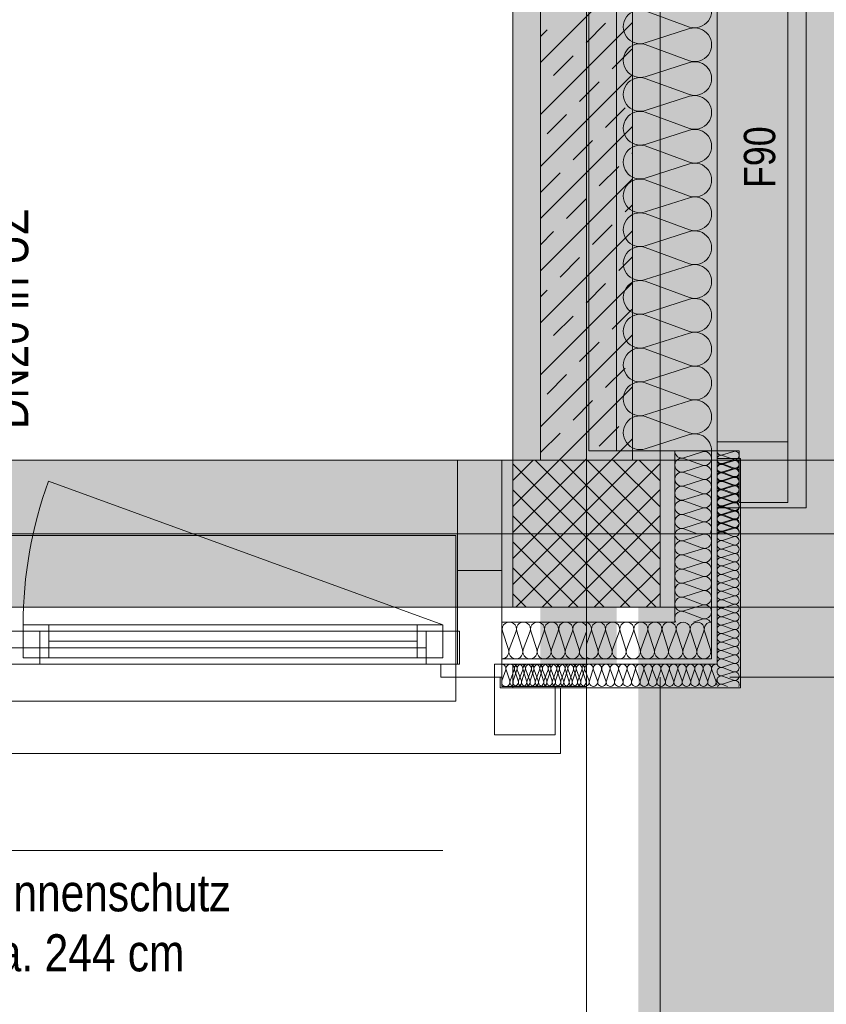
# Model space of a CAD drawing. Extents: x -620 to 300, y 62 to 1162.
# Tile 35 of 93: x 8 to 52, y 194 to 248. Entities that reach past the tile are written whole.
import ezdxf
from ezdxf.lldxf.tags import DXFTag

# ---------------------------------------------------------------- set-up
doc = ezdxf.new("R2010")
doc.units = 0
doc.layers.get('0').update_dxf_attribs({"lineweight": 13})
for name, color, linetype, lineweight, true_color in [('00_Beschriftung UZ', 3, 'Continuous', 35, 0x00ff00), ('30 -33 Aussenwände- 3 Aussenstützen', 7, 'Continuous', 50, 0x0000dd), ('30 -33 Aussenwände- 7 Fassade_ Elemente', 7, 'Continuous', 9, 0x00aacc), ('30 -34 Innenwände- 1 tragend', 7, 'Continuous', 13, 0xdd0806), ('30 -35 Decken- 1 Konstruktion-Träger- Stahlbeton', 7, 'Continuous', 13, 0x33aa00), ('70 -72 Beschriftung- 1 Beschriftung allgemein', 7, 'Continuous', 9, 0xff6633), ('iwb_Layout BA_Markierung', 7, 'Continuous', 9, 0xbadcdc), ('iwb_Schraffur_F90_feuerbestaendig', 1, 'Continuous', 13, 0xff0000), ('iwb_Schraffur_Unterzug', 7, 'Continuous', 5, 0xffffcc), ('iwb_Sichtbeton', 2, 'Continuous', 50, 0xffff00), ('iwb_Sichtbeton-Shading', 2, 'Continuous', 50, 0xffff00)]:
    doc.layers.add(name, color=color, linetype=linetype, lineweight=lineweight, true_color=true_color)
for name, color, linetype, lineweight in [('70 -71 Achsen- 1 Gebäudeachsen', 7, 'STRICHPUNKT2-A06G94JT8I', 18), ('70 -75 Raumstempel- 3 Wandstempel', 7, 'Continuous', 50), ('Detailelementbeschriftung', 7, 'Continuous', 9)]:
    doc.layers.add(name, color=color, linetype=linetype, lineweight=lineweight)
doc.styles.get("Standard").update_dxf_attribs({"font": 'ARIALN.TTF'})
tags = doc.linetypes.add('fein_strichliert-A06G94JU8I', pattern=[4, 1, -2, 1]).pattern_tags.tags
tags[8:9] = [DXFTag(74, 4), DXFTag(75, 0), DXFTag(340, '0'), DXFTag(46, 0.0), DXFTag(50, 0.0), DXFTag(44, 0.0), DXFTag(45, 0.0)]
tags[6:7] = [DXFTag(74, 4), DXFTag(75, 0), DXFTag(340, '0'), DXFTag(46, 0.0), DXFTag(50, 0.0), DXFTag(44, 0.0), DXFTag(45, 0.0)]
tags[4:5] = [DXFTag(74, 4), DXFTag(75, 0), DXFTag(340, '0'), DXFTag(46, 0.0), DXFTag(50, 0.0), DXFTag(44, 0.0), DXFTag(45, 0.0)]
tags = doc.linetypes.add('STRICHPUNKT2-A06G94JT8I', pattern=[12.7, 6.35, -3.175, 0, -3.175]).pattern_tags.tags
tags[10:11] = [DXFTag(74, 4), DXFTag(75, 0), DXFTag(340, '0'), DXFTag(46, 0.0), DXFTag(50, 0.0), DXFTag(44, 0.0), DXFTag(45, 0.0)]
tags[8:9] = [DXFTag(74, 4), DXFTag(75, 0), DXFTag(340, '0'), DXFTag(46, 0.0), DXFTag(50, 0.0), DXFTag(44, 0.0), DXFTag(45, 0.0)]
tags[6:7] = [DXFTag(74, 4), DXFTag(75, 0), DXFTag(340, '0'), DXFTag(46, 0.0), DXFTag(50, 0.0), DXFTag(44, 0.0), DXFTag(45, 0.0)]
tags[4:5] = [DXFTag(74, 4), DXFTag(75, 0), DXFTag(340, '0'), DXFTag(46, 0.0), DXFTag(50, 0.0), DXFTag(44, 0.0), DXFTag(45, 0.0)]

# ---------------------------------------------------------------- blocks, each defined once
blk = doc.blocks.new('Shading-A06G94F78I', base_point=(-458.376, 320.614))
at = {"layer": 'iwb_Sichtbeton-Shading', "color": 51, "true_color": 0xffff7f}
blk.add_solid([(36.024, 380.614), (36.624, 380.614), (36.024, 223.614), (36.624, 223.614)], dxfattribs=at)
blk = doc.blocks.new('Polygon-A06G94JN8I')
at = {"color": 0, "linetype": 'ByBlock', "lineweight": -2, "ltscale": 0.13}
blk.add_solid([(41.663, 86.61), (41.495, 1083.814), (76.501, 86.518), (76.501, 1083.814)], dxfattribs=at)
blk = doc.blocks.new('Referenz-A06G94JV8I')
at = {"layer": '00_Beschriftung UZ', "color": 0, "linetype": 'Continuous', "lineweight": -2, "ltscale": 0.13}
blk.add_line((36.323, 328.614), (36.323, 223.614), dxfattribs=at)
at = {"layer": '30 -33 Aussenwände- 3 Aussenstützen', "color": 0, "lineweight": -2}
for p, q in [((34.823, 222.509), (35.927, 223.614)), ((34.823, 221.095), (37.341, 223.614)), ((34.823, 219.681), (38.756, 223.614)), ((34.823, 218.267), (40.17, 223.614)), ((34.823, 216.852), (41.584, 223.614)), ((34.823, 223.409), (42.618, 215.614)), ((34.998, 215.614), (42.823, 223.438)), ((36.032, 223.614), (42.823, 216.823)), ((37.446, 223.614), (42.823, 218.237)), ((38.86, 223.614), (42.823, 219.651)), ((40.274, 223.614), (42.823, 221.065)), ((41.689, 223.614), (42.823, 222.48)), ((34.823, 221.994), (41.203, 215.614)), ((36.412, 215.614), (42.823, 222.024)), ((34.823, 220.58), (39.789, 215.614)), ((37.827, 215.614), (42.823, 220.61)), ((38.823, 220.614), (38.823, 218.614)), ((37.823, 219.614), (39.823, 219.614)), ((34.823, 219.166), (38.375, 215.614)), ((39.241, 215.614), (42.823, 219.195)), ((34.823, 217.752), (36.961, 215.614)), ((40.655, 215.614), (42.823, 217.781)), ((34.823, 216.337), (35.546, 215.614)), ((42.069, 215.614), (42.823, 216.367))]:
    blk.add_line(p, q, dxfattribs=at)
at = {"layer": '30 -33 Aussenwände- 3 Aussenstützen', "color": 0, "linetype": 'Continuous', "lineweight": -2, "ltscale": 0.13}
for p, q in [((42.823, 223.614), (34.823, 223.614)), ((34.823, 223.614), (34.823, 215.614)), ((42.823, 215.614), (42.823, 223.614)), ((34.823, 215.614), (42.823, 215.614))]:
    blk.add_line(p, q, dxfattribs=at)
at = {"layer": '30 -33 Aussenwände- 7 Fassade_ Elemente', "color": 0, "linetype": 'Continuous', "lineweight": -2, "ltscale": 0.13}
for p, q in [((45.923, 325.114), (45.923, 219.114)), ((50.763, 221.014), (50.763, 323.614)), ((38.963, 320.114), (38.963, 224.114)), ((40.463, 224.114), (40.463, 320.114)), ((45.923, 224.614), (45.923, 319.614)), ((49.763, 319.614), (49.763, 224.614)), ((42.023, 248.04), (44.423, 247.153)), ((44.423, 247.063), (42.023, 246.292)), ((42.023, 246.202), (44.423, 245.315)), ((44.423, 245.225), (42.023, 244.453)), ((42.023, 244.363), (44.423, 243.476)), ((44.423, 243.386), (42.023, 242.615)), ((42.023, 242.525), (44.423, 241.637)), ((44.423, 241.547), (42.023, 240.776)), ((42.023, 240.686), (44.423, 239.799)), ((44.423, 239.709), (42.023, 238.938)), ((42.023, 238.848), (44.423, 237.96)), ((44.423, 237.87), (42.023, 237.099)), ((42.023, 237.009), (44.423, 236.122)), ((44.423, 236.032), (42.023, 235.261)), ((42.023, 235.171), (44.423, 234.283)), ((44.423, 234.193), (42.023, 233.422)), ((42.023, 233.332), (44.423, 232.445)), ((44.423, 232.355), (42.023, 231.583)), ((42.023, 231.493), (44.423, 230.606)), ((44.423, 230.516), (42.023, 229.745)), ((42.023, 229.655), (44.423, 228.768)), ((44.423, 228.678), (42.023, 227.906)), ((42.023, 227.816), (44.423, 226.929)), ((44.423, 226.839), (42.023, 226.068)), ((42.023, 225.978), (44.423, 225.091)), ((44.423, 225.001), (42.023, 224.229)), ((49.763, 224.614), (45.923, 224.614)), ((49.763, 224.614), (45.923, 224.614)), ((45.923, 224.614), (45.923, 224.114)), ((49.763, 221.314), (49.763, 224.614)), ((38.963, 224.114), (45.923, 224.114)), ((43.623, 224.114), (40.463, 224.114)), ((43.623, 219.114), (43.623, 224.114)), ((44.123, 223.744), (45.123, 224.065)), ((45.123, 223.337), (44.123, 223.707)), ((45.623, 219.112), (45.623, 224.136)), ((45.923, 224.114), (47.123, 224.114)), ((45.923, 224.114), (45.923, 221.014)), ((46.223, 223.892), (46.823, 224.084)), ((46.823, 223.647), (46.223, 223.869)), ((47.123, 224.114), (47.123, 221.314)), ((34.223, 223.614), (-121.577, 223.614)), ((31.823, 223.614), (34.223, 223.614)), ((31.823, 217.614), (31.823, 223.614)), ((34.223, 212.514), (34.223, 223.614)), ((34.223, 223.614), (34.223, 217.614)), ((44.123, 222.978), (45.123, 223.299)), ((45.919, 223.61), (47.199, 223.61)), ((45.923, 223.694), (47.202, 223.694)), ((46.219, 223.389), (46.819, 223.581)), ((46.819, 223.144), (46.219, 223.366)), ((46.222, 223.432), (46.823, 223.625)), ((46.822, 223.187), (46.222, 223.41)), ((46.222, 222.973), (46.822, 223.165)), ((47.202, 219.112), (47.202, 223.694)), ((45.123, 222.571), (44.123, 222.94)), ((46.219, 222.929), (46.819, 223.122)), ((46.219, 222.929), (46.819, 223.122)), ((46.819, 222.685), (46.219, 222.906)), ((46.819, 222.685), (46.219, 222.906)), ((46.219, 222.469), (46.819, 222.662)), ((46.822, 222.728), (46.222, 222.95)), ((46.222, 222.513), (46.822, 222.705)), ((44.123, 222.212), (45.123, 222.533)), ((45.123, 221.805), (44.123, 222.174)), ((46.819, 222.225), (46.219, 222.447)), ((46.219, 222.01), (46.819, 222.203)), ((46.221, 222.053), (46.822, 222.246)), ((46.822, 222.268), (46.222, 222.49)), ((44.123, 221.446), (45.123, 221.767)), ((46.819, 221.765), (46.219, 221.987)), ((46.219, 221.55), (46.819, 221.743)), ((46.821, 221.809), (46.221, 222.031)), ((46.221, 221.594), (46.821, 221.786)), ((46.821, 221.349), (46.221, 221.571)), ((45.123, 221.039), (44.123, 221.408)), ((46.819, 221.306), (46.219, 221.528)), ((46.219, 221.09), (46.819, 221.283)), ((46.819, 220.846), (46.219, 221.068)), ((46.221, 221.134), (46.821, 221.326)), ((46.82, 220.889), (46.221, 221.112)), ((47.123, 221.314), (49.763, 221.314)), ((38.823, 218.614), (38.823, 220.614)), ((38.823, 218.614), (38.823, 220.614)), ((44.123, 220.68), (45.123, 221.001)), ((45.123, 220.273), (44.123, 220.642)), ((45.923, 221.014), (50.763, 221.014)), ((46.219, 220.631), (46.819, 220.824)), ((46.819, 220.386), (46.219, 220.608)), ((46.22, 220.674), (46.82, 220.867)), ((46.82, 220.43), (46.22, 220.652)), ((47.203, 221.014), (47.203, 211.234)), ((44.123, 219.914), (45.123, 220.235)), ((46.219, 220.171), (46.819, 220.364)), ((46.819, 219.927), (46.219, 220.149)), ((46.22, 220.215), (46.82, 220.407)), ((46.82, 219.97), (46.22, 220.192)), ((39.823, 219.614), (37.823, 219.614)), ((39.823, 219.614), (37.823, 219.614)), ((44.123, 219.876), (44.833, 219.614)), ((44.123, 219.244), (45.123, 219.565)), ((46.219, 219.712), (46.819, 219.904)), ((46.819, 219.467), (46.219, 219.689)), ((46.219, 219.252), (46.819, 219.445)), ((46.22, 219.755), (46.82, 219.947)), ((46.22, 219.733), (46.542, 219.613)), ((43.623, 219.114), (43.619, 214.814)), ((45.122, 218.836), (44.123, 219.207)), ((45.623, 219.112), (45.618, 212.814)), ((45.923, 219.112), (45.918, 212.514)), ((46.819, 219.008), (46.219, 219.229)), ((46.219, 218.792), (46.819, 218.985)), ((44.122, 218.478), (45.122, 218.799)), ((44.122, 218.478), (45.122, 218.799)), ((45.122, 218.07), (44.122, 218.441)), ((45.122, 218.07), (44.122, 218.441)), ((46.819, 218.548), (46.219, 218.77)), ((46.219, 218.333), (46.819, 218.525)), ((44.122, 217.712), (45.122, 218.033)), ((46.819, 218.088), (46.219, 218.31)), ((46.219, 217.873), (46.819, 218.066)), ((46.819, 217.629), (46.219, 217.851)), ((31.823, 212.514), (31.823, 217.614)), ((34.223, 217.614), (31.823, 217.614)), ((34.223, 217.614), (34.223, 211.814)), ((45.121, 217.304), (44.122, 217.675)), ((46.219, 217.413), (46.819, 217.606)), ((46.819, 217.169), (46.219, 217.391)), ((44.121, 216.946), (45.121, 217.267)), ((44.121, 216.946), (45.121, 217.267)), ((45.121, 216.538), (44.121, 216.909)), ((45.121, 216.538), (44.121, 216.909)), ((46.219, 216.954), (46.819, 217.147)), ((46.819, 216.709), (46.219, 216.931)), ((44.12, 216.18), (45.121, 216.501)), ((44.12, 216.18), (45.121, 216.501)), ((46.219, 216.494), (46.819, 216.687)), ((46.819, 216.25), (46.219, 216.472)), ((46.219, 216.034), (46.819, 216.227)), ((45.12, 215.772), (44.12, 216.143)), ((44.12, 215.414), (45.12, 215.735)), ((46.819, 215.79), (46.219, 216.012)), ((46.219, 215.575), (46.819, 215.768)), ((45.12, 215.006), (44.12, 215.377)), ((46.819, 215.331), (46.219, 215.552)), ((46.219, 215.115), (46.819, 215.308)), ((8.223, 214.664), (9.623, 214.664)), ((8.223, 214.664), (31.023, 214.664)), ((8.223, 212.864), (8.223, 214.664)), ((8.223, 212.864), (8.223, 214.664)), ((9.623, 214.664), (9.623, 212.864)), ((29.623, 214.664), (31.023, 214.664)), ((29.623, 212.864), (29.623, 214.664)), ((31.023, 214.664), (31.023, 212.864)), ((31.023, 214.664), (31.023, 212.864)), ((34.223, 214.814), (38.823, 214.814)), ((34.223, 212.814), (34.223, 214.814)), ((43.619, 214.814), (38.823, 214.814)), ((44.633, 214.813), (45.119, 214.969)), ((46.819, 214.871), (46.219, 215.093)), ((46.219, 214.656), (46.819, 214.848)), ((46.819, 214.411), (46.219, 214.633)), ((7.523, 214.314), (31.923, 214.314)), ((7.523, 214.314), (9.123, 214.314)), ((9.123, 214.314), (9.123, 212.514)), ((30.123, 212.514), (30.123, 214.314)), ((30.123, 214.314), (31.923, 214.314)), ((31.923, 214.314), (31.923, 212.514)), ((31.923, 214.314), (31.923, 212.514)), ((34.592, 213.314), (34.271, 214.314)), ((34.999, 214.314), (34.63, 213.314)), ((35.358, 213.314), (35.037, 214.314)), ((35.765, 214.314), (35.396, 213.314)), ((36.124, 213.314), (35.803, 214.314)), ((36.532, 214.314), (36.162, 213.314)), ((36.89, 213.314), (36.569, 214.314)), ((37.298, 214.314), (36.928, 213.314)), ((37.656, 213.314), (37.335, 214.314)), ((38.064, 214.314), (37.694, 213.314)), ((38.423, 213.314), (38.101, 214.314)), ((38.46, 213.314), (38.823, 214.295)), ((39.08, 214.314), (38.823, 213.618)), ((39.117, 214.314), (39.439, 213.314)), ((39.476, 213.314), (39.846, 214.314)), ((39.883, 214.314), (40.205, 213.314)), ((39.883, 214.314), (40.205, 213.314)), ((40.242, 213.314), (40.612, 214.314)), ((40.242, 213.314), (40.612, 214.314)), ((40.649, 214.314), (40.971, 213.314)), ((40.649, 214.314), (40.971, 213.314)), ((41.008, 213.314), (41.378, 214.314)), ((41.415, 214.314), (41.737, 213.314)), ((41.774, 213.314), (42.144, 214.314)), ((42.182, 214.314), (42.503, 213.314)), ((42.54, 213.314), (42.91, 214.314)), ((42.948, 214.314), (43.269, 213.314)), ((43.306, 213.314), (43.676, 214.314)), ((43.714, 214.314), (44.035, 213.314)), ((44.073, 213.314), (44.442, 214.314)), ((44.073, 213.314), (44.442, 214.314)), ((44.48, 214.314), (44.801, 213.314)), ((44.48, 214.314), (44.801, 213.314)), ((44.839, 213.314), (45.208, 214.314)), ((45.246, 214.314), (45.567, 213.314)), ((46.219, 214.196), (46.819, 214.389)), ((46.819, 213.952), (46.219, 214.173)), ((9.623, 213.764), (29.623, 213.764)), ((46.219, 213.736), (46.819, 213.929)), ((46.819, 213.492), (46.219, 213.714)), ((46.219, 213.277), (46.819, 213.47)), ((46.819, 213.032), (46.219, 213.254)), ((46.219, 212.817), (46.819, 213.01)), ((31.923, 212.514), (7.523, 212.514)), ((9.123, 212.514), (7.523, 212.514)), ((9.623, 212.864), (8.223, 212.864)), ((31.023, 212.864), (8.223, 212.864)), ((31.023, 212.864), (29.623, 212.864)), ((31.923, 212.514), (30.123, 212.514)), ((30.923, 211.814), (30.923, 212.514)), ((30.923, 212.514), (31.823, 212.514)), ((33.823, 208.674), (33.823, 212.514)), ((33.823, 212.514), (34.223, 212.514)), ((38.823, 212.814), (34.223, 212.814)), ((38.823, 212.514), (34.223, 212.514)), ((34.223, 212.514), (34.223, 211.314)), ((34.223, 212.514), (34.223, 211.314)), ((34.823, 211.234), (34.823, 212.514)), ((34.823, 211.234), (34.823, 212.514)), ((45.618, 212.814), (38.823, 212.814)), ((45.918, 212.514), (38.823, 212.514)), ((46.819, 212.573), (46.219, 212.795)), ((46.219, 212.357), (46.819, 212.55)), ((46.219, 212.357), (46.819, 212.55)), ((34.442, 212.214), (34.223, 211.621)), ((34.464, 212.214), (34.657, 211.614)), ((34.68, 211.614), (34.901, 212.214)), ((35.044, 212.214), (34.852, 211.614)), ((34.924, 212.214), (35.117, 211.614)), ((35.289, 211.614), (35.067, 212.214)), ((35.139, 211.614), (35.361, 212.214)), ((35.504, 212.214), (35.311, 211.614)), ((35.504, 212.214), (35.311, 211.614)), ((35.383, 212.214), (35.576, 211.614)), ((35.748, 211.614), (35.527, 212.214)), ((35.748, 211.614), (35.527, 212.214)), ((35.599, 211.614), (35.821, 212.214)), ((35.964, 212.214), (35.771, 211.614)), ((35.843, 212.214), (36.036, 211.614)), ((36.208, 211.614), (35.986, 212.214)), ((36.058, 211.614), (36.28, 212.214)), ((36.423, 212.214), (36.23, 211.614)), ((36.303, 212.214), (36.496, 211.614)), ((36.668, 211.614), (36.446, 212.214)), ((36.518, 211.614), (36.74, 212.214)), ((36.883, 212.214), (36.69, 211.614)), ((36.762, 212.214), (36.955, 211.614)), ((37.127, 211.614), (36.905, 212.214)), ((36.978, 211.614), (37.199, 212.214)), ((37.343, 212.214), (37.15, 211.614)), ((37.222, 212.214), (37.415, 211.614)), ((37.587, 211.614), (37.365, 212.214)), ((37.437, 211.614), (37.659, 212.214)), ((37.802, 212.214), (37.609, 211.614)), ((37.682, 212.214), (37.874, 211.614)), ((38.047, 211.614), (37.825, 212.214)), ((37.897, 211.614), (38.119, 212.214)), ((38.262, 212.214), (38.069, 211.614)), ((38.141, 212.214), (38.334, 211.614)), ((38.506, 211.614), (38.284, 212.214)), ((38.357, 211.614), (38.578, 212.214)), ((38.721, 212.214), (38.529, 211.614)), ((38.601, 212.214), (38.794, 211.614)), ((38.966, 211.614), (38.744, 212.214)), ((39.181, 212.214), (38.988, 211.614)), ((39.425, 211.614), (39.204, 212.214)), ((39.641, 212.214), (39.448, 211.614)), ((39.885, 211.614), (39.663, 212.214)), ((40.1, 212.214), (39.908, 211.614)), ((40.345, 211.614), (40.123, 212.214)), ((40.56, 212.214), (40.367, 211.614)), ((40.804, 211.614), (40.582, 212.214)), ((41.02, 212.214), (40.827, 211.614)), ((41.264, 211.614), (41.042, 212.214)), ((41.479, 212.214), (41.286, 211.614)), ((41.724, 211.614), (41.502, 212.214)), ((41.939, 212.214), (41.746, 211.614)), ((42.183, 211.614), (41.961, 212.214)), ((42.399, 212.214), (42.206, 211.614)), ((42.643, 211.614), (42.421, 212.214)), ((42.858, 212.214), (42.665, 211.614)), ((43.102, 211.614), (42.881, 212.214)), ((43.318, 212.214), (43.125, 211.614)), ((43.562, 211.614), (43.34, 212.214)), ((43.777, 212.214), (43.585, 211.614)), ((44.022, 211.614), (43.8, 212.214)), ((44.237, 212.214), (44.044, 211.614)), ((44.481, 211.614), (44.26, 212.214)), ((44.697, 212.214), (44.504, 211.614)), ((44.697, 212.214), (44.504, 211.614)), ((44.941, 211.614), (44.719, 212.214)), ((44.941, 211.614), (44.719, 212.214)), ((45.156, 212.214), (44.963, 211.614)), ((45.156, 212.214), (44.963, 211.614)), ((45.401, 211.614), (45.179, 212.214)), ((45.616, 212.214), (45.423, 211.614)), ((45.86, 211.614), (45.638, 212.214)), ((46.819, 212.113), (46.219, 212.335)), ((46.819, 212.113), (46.219, 212.335)), ((46.219, 211.898), (46.819, 212.091)), ((46.219, 211.898), (46.819, 212.091)), ((34.223, 211.814), (30.923, 211.814)), ((34.143, 211.234), (34.143, 211.814)), ((45.923, 211.738), (45.883, 211.614)), ((46.819, 211.653), (46.219, 211.875)), ((46.219, 211.438), (46.819, 211.631)), ((46.219, 211.416), (46.495, 211.314)), ((34.823, 211.234), (34.143, 211.234)), ((34.223, 211.314), (37.123, 211.314)), ((34.223, 211.314), (38.823, 211.314)), ((47.203, 211.234), (34.823, 211.234)), ((37.123, 211.314), (37.123, 208.674)), ((37.423, 207.674), (37.423, 211.234)), ((37.423, 211.234), (38.823, 211.234)), ((37.123, 208.674), (33.823, 208.674)), ((-118.277, 207.674), (37.423, 207.674))]:
    blk.add_line(p, q, dxfattribs=at)
at = {"layer": '30 -33 Aussenwände- 7 Fassade_ Elemente', "color": 0, "linetype": 'fein_strichliert-A06G94JU8I', "lineweight": -2, "ltscale": 0.13}
for p, q in [((31.023, 214.664), (9.598, 222.462)), ((42.823, 149.414), (42.823, 211.814)), ((46.623, 211.814), (75.163, 211.814))]:
    blk.add_line(p, q, dxfattribs=at)
at = {"layer": '30 -33 Aussenwände- 7 Fassade_ Elemente', "color": 0, "lineweight": -2}
for p, q in [((31.723, 219.514), (-16.677, 219.514)), ((31.723, 219.514), (7.523, 219.514)), ((31.723, 214.314), (31.723, 219.514)), ((8.223, 214.664), (8.223, 212.864)), ((8.223, 214.664), (9.623, 214.664)), ((9.623, 214.664), (29.623, 214.664)), ((9.623, 212.864), (9.623, 214.664)), ((29.623, 212.864), (29.623, 214.664)), ((29.623, 214.664), (31.023, 214.664)), ((31.023, 214.664), (31.023, 212.864)), ((-15.077, 214.314), (30.123, 214.314)), ((9.123, 214.314), (7.523, 214.314)), ((9.123, 212.514), (9.123, 214.314)), ((30.123, 212.514), (30.123, 214.314)), ((30.123, 214.314), (31.723, 214.314)), ((31.723, 214.314), (31.723, 212.514)), ((29.623, 213.764), (9.623, 213.764)), ((-15.077, 213.414), (30.123, 213.414)), ((30.123, 212.514), (-15.077, 212.514)), ((7.523, 212.514), (9.123, 212.514)), ((9.623, 212.864), (8.223, 212.864)), ((30.123, 212.514), (9.123, 212.514)), ((29.623, 212.864), (9.623, 212.864)), ((31.023, 212.864), (29.623, 212.864)), ((31.723, 212.514), (30.123, 212.514)), ((31.723, 212.514), (31.723, 210.514)), ((31.723, 210.514), (-16.677, 210.514)), ((31.723, 210.514), (7.523, 210.514))]:
    blk.add_line(p, q, dxfattribs=at)
at = {"layer": '30 -33 Aussenwände- 7 Fassade_ Elemente', "color": 0, "linetype": 'Continuous', "lineweight": -2, "ltscale": 0.13}
for centre, major_axis, end_param in [((44.704, 248.027), (-0.282, -0.874), 3.764652), ((41.741, 247.166), (0.282, 0.874), 3.765224), ((44.704, 246.189), (-0.282, -0.874), 3.764652), ((41.741, 245.327), (0.282, 0.874), 3.765224), ((44.704, 244.35), (-0.282, -0.874), 3.764652), ((41.741, 243.489), (0.282, 0.874), 3.765224), ((44.704, 242.512), (-0.282, -0.874), 3.764652), ((41.741, 241.65), (0.282, 0.874), 3.765224), ((44.704, 240.673), (-0.282, -0.874), 3.764652), ((41.741, 239.812), (0.282, 0.874), 3.765224), ((44.704, 238.835), (-0.282, -0.874), 3.764652), ((41.741, 237.973), (0.282, 0.874), 3.765224), ((44.704, 236.996), (-0.282, -0.874), 3.764652), ((41.741, 236.135), (0.282, 0.874), 3.765224), ((44.704, 235.158), (-0.282, -0.874), 3.764652), ((41.741, 234.296), (0.282, 0.874), 3.765224), ((44.704, 233.319), (-0.282, -0.874), 3.764652), ((41.741, 232.458), (0.282, 0.874), 3.765224), ((44.704, 231.481), (-0.282, -0.874), 3.764652), ((41.741, 230.619), (0.282, 0.874), 3.765224), ((44.704, 229.642), (-0.282, -0.874), 3.764652), ((41.741, 228.781), (0.282, 0.874), 3.765224), ((44.704, 227.803), (-0.282, -0.874), 3.764652), ((41.741, 226.942), (0.282, 0.874), 3.765224), ((44.704, 225.965), (-0.282, -0.874), 3.764652), ((41.741, 225.104), (0.282, 0.874), 3.765224), ((44.704, 224.126), (0.918, -0.013), 1.896254), ((44.005, 223.342), (0.117, 0.364), 3.764652), ((44.005, 224.108), (-0.383, 0.005), 1.896254), ((45.24, 223.701), (-0.117, -0.364), 3.765224), ((46.152, 223.651), (0.071, 0.219), 3.764652), ((46.153, 224.11), (-0.23, 0.003), 1.896254), ((46.893, 223.866), (-0.071, -0.219), 3.765224), ((45.24, 222.935), (-0.117, -0.364), 3.765224), ((46.149, 223.148), (0.07, 0.219), 3.764652), ((46.149, 223.148), (0.07, 0.219), 3.764652), ((46.152, 223.191), (0.071, 0.219), 3.764652), ((46.149, 223.607), (-0.23, 0.003), 1.896254), ((46.89, 223.363), (-0.07, -0.219), 3.765224), ((46.893, 223.406), (-0.071, -0.219), 3.765224), ((46.893, 222.946), (-0.071, -0.219), 3.765224), ((44.005, 222.576), (0.117, 0.364), 3.764652), ((46.149, 222.688), (0.07, 0.219), 3.764652), ((46.149, 222.688), (0.07, 0.219), 3.764652), ((46.152, 222.732), (0.071, 0.219), 3.764652), ((46.89, 222.903), (-0.07, -0.219), 3.765224), ((46.89, 222.903), (-0.07, -0.219), 3.765224), ((46.89, 222.444), (-0.07, -0.219), 3.765224), ((46.892, 222.487), (-0.071, -0.219), 3.765224), ((44.005, 221.81), (0.117, 0.364), 3.764652), ((44.005, 221.81), (0.117, 0.364), 1.254884), ((45.24, 222.169), (-0.117, -0.364), 3.765224), ((46.149, 222.228), (0.07, 0.219), 3.764652), ((46.151, 222.272), (0.071, 0.219), 3.764652), ((46.89, 221.984), (-0.07, -0.219), 3.765224), ((46.892, 222.027), (-0.071, -0.219), 3.765224), ((44.005, 221.81), (-0.31, 0.225), 1.254884), ((44.005, 221.81), (-0.31, -0.225), 1.254884), ((45.24, 221.403), (0.31, 0.225), 1.255075), ((45.24, 221.403), (-0.117, -0.364), 3.765224), ((45.24, 221.403), (0.31, -0.225), 1.255075), ((46.149, 221.769), (0.07, 0.219), 3.764652), ((46.149, 221.309), (0.07, 0.219), 3.764652), ((46.15, 221.353), (0.071, 0.219), 3.764652), ((46.151, 221.812), (0.071, 0.219), 3.764652), ((46.89, 221.524), (-0.07, -0.219), 3.765224), ((46.891, 221.567), (-0.071, -0.219), 3.765224), ((44.005, 221.044), (0.117, 0.364), 3.764652), ((44.005, 221.044), (-0.31, 0.225), 1.254884), ((44.005, 221.044), (0.117, 0.364), 1.254884), ((45.24, 221.403), (-0.117, -0.364), 1.255075), ((45.24, 220.637), (-0.117, -0.364), 3.765224), ((45.24, 220.637), (0.31, 0.225), 1.255075), ((46.149, 220.849), (0.07, 0.219), 3.764652), ((46.15, 220.893), (0.071, 0.219), 3.764652), ((46.15, 220.893), (-0.186, 0.135), 1.254884), ((46.15, 220.893), (0.071, 0.219), 1.254884), ((46.89, 221.065), (-0.07, -0.219), 3.765224), ((46.891, 221.108), (-0.071, -0.219), 3.765224), ((44.005, 220.278), (-0.31, 0.225), 1.254884), ((44.005, 221.044), (-0.31, -0.225), 1.254884), ((44.005, 220.278), (0.117, 0.364), 1.254884), ((45.24, 220.637), (0.31, -0.225), 1.255075), ((46.149, 220.39), (0.07, 0.219), 3.764652), ((46.15, 220.433), (0.071, 0.219), 3.764652), ((46.15, 220.433), (-0.186, 0.135), 1.254884), ((46.15, 220.893), (-0.186, -0.135), 1.254884), ((46.15, 220.433), (0.071, 0.219), 1.254884), ((46.89, 220.605), (-0.07, -0.219), 3.765224), ((46.891, 220.648), (0.186, 0.135), 1.255075), ((46.891, 220.648), (-0.071, -0.219), 3.765224), ((46.891, 220.648), (-0.071, -0.219), 1.255075), ((46.891, 220.648), (0.186, -0.135), 1.255075), ((44.005, 220.278), (-0.31, -0.225), 1.254884), ((45.24, 220.637), (-0.117, -0.364), 1.255075), ((45.24, 219.871), (0.283, -0.257), 2.619646), ((46.149, 219.93), (0.07, 0.219), 3.764652), ((46.149, 219.974), (-0.186, 0.135), 1.254884), ((46.15, 220.433), (-0.186, -0.135), 1.254884), ((46.149, 219.974), (0.071, 0.219), 1.254884), ((46.89, 220.145), (-0.07, -0.219), 3.765224), ((46.89, 220.188), (-0.071, -0.219), 3.765224), ((46.89, 220.188), (0.186, 0.135), 1.255075), ((46.89, 220.188), (-0.071, -0.219), 1.255075), ((46.89, 219.729), (0.198, -0.116), 2.411197), ((46.89, 220.188), (0.186, -0.135), 1.255075), ((44.006, 219.609), (-0.383, 0.006), 1.896254), ((44.005, 219.512), (0.117, 0.364), 1.613483), ((45.24, 219.201), (-0.118, -0.364), 3.765224), ((46.149, 219.47), (0.07, 0.219), 3.764652), ((46.149, 219.514), (0.071, 0.219), 1.434048), ((46.149, 219.974), (-0.186, -0.135), 1.254884), ((46.89, 219.686), (-0.07, -0.219), 3.765224), ((46.89, 219.226), (-0.07, -0.219), 3.765224), ((44.005, 218.843), (0.118, 0.364), 3.764652), ((44.005, 218.843), (0.118, 0.364), 3.764652), ((46.149, 219.011), (0.07, 0.219), 3.764652), ((46.89, 218.767), (-0.07, -0.219), 3.765224), ((44.005, 218.077), (0.118, 0.364), 3.764652), ((44.005, 218.077), (0.118, 0.364), 3.764652), ((45.24, 218.435), (-0.118, -0.364), 3.765224), ((45.24, 218.435), (-0.118, -0.364), 3.765224), ((46.149, 218.551), (0.07, 0.219), 3.764652), ((46.89, 218.307), (-0.07, -0.219), 3.765224), ((45.239, 217.669), (-0.118, -0.364), 3.765224), ((46.149, 218.092), (0.07, 0.219), 3.764652), ((46.149, 217.632), (0.07, 0.219), 3.764652), ((46.89, 217.847), (-0.07, -0.219), 3.765224), ((44.004, 217.311), (0.118, 0.364), 3.764652), ((44.004, 217.311), (-0.31, 0.225), 1.254884), ((44.004, 217.311), (0.118, 0.364), 1.254884), ((45.238, 216.903), (-0.118, -0.364), 3.765224), ((45.238, 216.903), (0.31, 0.224), 1.255075), ((46.149, 217.172), (0.07, 0.219), 3.764652), ((46.89, 217.388), (-0.07, -0.219), 3.765224), ((44.003, 216.545), (0.118, 0.364), 3.764652), ((44.003, 216.545), (-0.31, 0.225), 1.254884), ((44.004, 217.311), (-0.31, -0.224), 1.254884), ((44.003, 216.545), (0.118, 0.364), 1.254884), ((45.238, 216.903), (0.31, -0.225), 1.255075), ((46.149, 216.713), (0.07, 0.219), 3.764652), ((46.89, 216.928), (-0.07, -0.219), 3.765224), ((44.003, 216.545), (-0.31, -0.224), 1.254884), ((45.238, 216.136), (-0.118, -0.364), 3.765224), ((45.238, 216.903), (-0.118, -0.364), 1.255075), ((45.238, 216.136), (0.31, 0.224), 1.255075), ((45.238, 216.136), (0.31, -0.225), 1.255075), ((46.149, 216.253), (0.07, 0.219), 3.764652), ((46.89, 216.468), (-0.07, -0.219), 3.765224), ((46.89, 216.009), (-0.07, -0.219), 3.765224), ((44.003, 215.779), (-0.31, 0.225), 1.254884), ((44.003, 215.779), (0.118, 0.364), 1.254884), ((45.238, 216.136), (-0.118, -0.364), 1.255075), ((45.237, 215.37), (0.31, 0.224), 1.255075), ((46.149, 215.793), (0.07, 0.219), 3.764652), ((46.89, 215.549), (-0.07, -0.219), 3.765224), ((44.002, 215.012), (0.118, 0.364), 2.429518), ((44.003, 215.779), (-0.31, -0.224), 1.254884), ((45.237, 215.37), (-0.118, -0.364), 1.255075), ((45.237, 215.37), (0.31, -0.225), 1.255075), ((46.149, 215.334), (0.07, 0.219), 3.764652), ((46.89, 215.089), (-0.07, -0.219), 3.765224), ((34.635, 214.431), (0.364, -0.117), 3.765224), ((35.401, 214.431), (0.364, -0.117), 3.765224), ((36.167, 214.431), (0.364, -0.117), 3.765224), ((36.933, 214.431), (0.364, -0.117), 3.765224), ((36.933, 214.431), (-0.225, 0.31), 1.255075), ((36.933, 214.431), (0.225, 0.31), 1.255075), ((36.933, 214.431), (0.364, -0.117), 1.255075), ((37.699, 214.431), (0.364, -0.117), 3.765224), ((37.699, 214.431), (-0.225, 0.31), 1.255075), ((37.699, 214.431), (0.225, 0.31), 1.255075), ((37.699, 214.431), (0.364, -0.117), 1.255075), ((38.465, 214.431), (-0.127, 0.361), 1.543158), ((38.465, 214.431), (0.357, 0.137), 1.543158), ((38.716, 214.431), (0.364, -0.117), 1.598679), ((39.482, 214.431), (-0.225, 0.31), 1.254884), ((39.482, 214.431), (0.225, 0.31), 1.254884), ((39.482, 214.431), (0.364, -0.117), 1.254884), ((40.248, 214.431), (0.364, -0.117), 3.764652), ((40.248, 214.431), (-0.225, 0.31), 1.254884), ((40.248, 214.431), (0.225, 0.31), 1.254884), ((40.248, 214.431), (0.364, -0.117), 1.254884), ((41.014, 214.431), (0.364, -0.117), 3.764652), ((41.014, 214.431), (-0.225, 0.31), 1.254884), ((41.014, 214.431), (0.225, 0.31), 1.254884), ((41.014, 214.431), (0.364, -0.117), 1.254884), ((41.78, 214.431), (0.364, -0.117), 3.764652), ((42.546, 214.431), (0.364, -0.117), 3.764652), ((43.312, 214.431), (0.364, -0.117), 3.764652), ((44.078, 214.431), (0.364, -0.117), 3.764652), ((44.078, 214.431), (0.364, -0.117), 3.764652), ((44.844, 214.431), (0.364, -0.117), 3.764652), ((44.844, 214.431), (0.364, -0.117), 3.764652), ((45.237, 214.604), (0.321, 0.208), 1.307885), ((45.61, 214.431), (0.005, 0.383), 1.896254), ((46.149, 214.874), (0.07, 0.219), 3.764652), ((46.149, 214.415), (0.07, 0.219), 3.764652), ((46.89, 214.63), (-0.07, -0.219), 3.765224), ((46.149, 213.955), (0.07, 0.219), 3.764652), ((46.89, 214.17), (-0.07, -0.219), 3.765224), ((46.149, 213.495), (0.07, 0.219), 3.764652), ((46.89, 213.711), (-0.07, -0.219), 3.765224), ((34.228, 213.196), (-0.005, -0.383), 1.896254), ((34.994, 213.196), (-0.364, 0.117), 3.764652), ((35.76, 213.196), (-0.364, 0.117), 3.764652), ((36.526, 213.196), (-0.364, 0.117), 1.254884), ((36.526, 213.196), (-0.364, 0.117), 3.764652), ((36.526, 213.196), (0.225, -0.31), 1.254884), ((37.292, 213.196), (-0.364, 0.117), 3.764652), ((37.292, 213.196), (-0.364, 0.117), 1.254884), ((37.292, 213.196), (0.225, -0.31), 1.254884), ((38.058, 213.196), (-0.364, 0.117), 1.254884), ((38.058, 213.196), (0.225, -0.31), 1.254884), ((38.824, 213.196), (-0.364, 0.117), 1.878013), ((39.074, 213.196), (-0.252, -0.288), 2.600578), ((39.84, 213.196), (-0.364, 0.117), 3.765224), ((39.84, 213.196), (-0.364, 0.117), 1.255075), ((39.84, 213.196), (0.225, -0.31), 1.255075), ((40.607, 213.196), (-0.364, 0.117), 3.765224), ((40.607, 213.196), (-0.364, 0.117), 1.255075), ((40.607, 213.196), (0.225, -0.31), 1.255075), ((41.373, 213.196), (-0.364, 0.117), 3.765224), ((42.139, 213.196), (-0.364, 0.117), 3.765224), ((42.905, 213.196), (-0.364, 0.117), 3.765224), ((43.671, 213.196), (-0.364, 0.117), 3.765224), ((44.437, 213.196), (-0.364, 0.117), 3.765224), ((44.437, 213.196), (-0.364, 0.117), 3.765224), ((45.203, 213.196), (-0.364, 0.117), 3.765224), ((46.149, 213.036), (0.07, 0.219), 3.764652), ((46.89, 213.251), (-0.07, -0.219), 3.765224), ((46.89, 212.791), (-0.07, -0.219), 3.765224), ((34.223, 212.284), (0.219, -0.07), 1.884423), ((34.683, 212.284), (-0.135, 0.186), 1.254884), ((34.683, 212.284), (0.135, 0.186), 1.254884), ((34.683, 212.284), (0.219, -0.07), 1.254884), ((34.826, 212.284), (0.219, -0.07), 1.896254), ((35.142, 212.284), (0.219, -0.07), 3.764652), ((35.142, 212.284), (-0.135, 0.186), 1.254884), ((35.142, 212.284), (0.135, 0.186), 1.254884), ((35.285, 212.284), (0.219, -0.07), 3.764652), ((35.285, 212.284), (0.219, -0.07), 3.764652), ((35.142, 212.284), (0.219, -0.07), 1.254884), ((35.602, 212.284), (0.219, -0.07), 3.764652), ((35.602, 212.284), (-0.135, 0.186), 1.254884), ((35.602, 212.284), (0.135, 0.186), 1.254884), ((35.745, 212.284), (0.219, -0.07), 3.764652), ((35.745, 212.284), (0.219, -0.07), 3.764652), ((35.602, 212.284), (0.219, -0.07), 1.254884), ((36.062, 212.284), (0.219, -0.07), 3.764652), ((36.205, 212.284), (0.219, -0.07), 3.764652), ((36.521, 212.284), (0.219, -0.07), 3.764652), ((36.526, 213.196), (-0.225, -0.31), 1.254884), ((36.664, 212.284), (0.219, -0.07), 3.764652), ((36.981, 212.284), (0.219, -0.07), 3.764652), ((37.124, 212.284), (0.219, -0.07), 3.764652), ((37.292, 213.196), (-0.225, -0.31), 1.254884), ((37.441, 212.284), (0.219, -0.07), 3.764652), ((37.584, 212.284), (0.219, -0.07), 3.764652), ((37.9, 212.284), (0.219, -0.07), 3.764652), ((38.043, 212.284), (0.219, -0.07), 3.764652), ((38.058, 213.196), (-0.225, -0.31), 1.254884), ((38.36, 212.284), (0.219, -0.07), 3.764652), ((38.503, 212.284), (0.219, -0.07), 3.764652), ((38.819, 212.284), (0.003, 0.23), 1.896254), ((38.963, 212.284), (0.219, -0.07), 3.764652), ((39.422, 212.284), (0.219, -0.07), 3.764652), ((39.84, 213.196), (-0.225, -0.31), 1.255075), ((39.882, 212.284), (0.219, -0.07), 3.764652), ((40.341, 212.284), (0.219, -0.07), 3.764652), ((40.607, 213.196), (-0.225, -0.31), 1.255075), ((40.801, 212.284), (0.219, -0.07), 3.764652), ((41.261, 212.284), (0.219, -0.07), 3.764652), ((41.72, 212.284), (0.219, -0.07), 3.764652), ((42.18, 212.284), (0.219, -0.07), 3.764652), ((42.64, 212.284), (0.219, -0.07), 3.764652), ((43.099, 212.284), (0.219, -0.07), 3.764652), ((43.559, 212.284), (0.219, -0.07), 3.764652), ((44.018, 212.284), (0.219, -0.07), 3.764652), ((44.478, 212.284), (0.219, -0.07), 3.764652), ((44.478, 212.284), (-0.135, 0.186), 1.254884), ((44.478, 212.284), (0.135, 0.186), 1.254884), ((44.478, 212.284), (0.219, -0.07), 1.254884), ((44.938, 212.284), (0.219, -0.07), 3.764652), ((44.938, 212.284), (-0.135, 0.186), 1.254884), ((44.938, 212.284), (0.135, 0.186), 1.254884), ((44.938, 212.284), (0.219, -0.07), 1.254884), ((45.397, 212.284), (-0.135, 0.186), 1.254884), ((45.397, 212.284), (0.135, 0.186), 1.254884), ((45.397, 212.284), (0.219, -0.07), 1.254884), ((45.857, 212.284), (0.066, 0.22), 2.172087), ((46.149, 212.576), (0.07, 0.219), 3.764652), ((46.149, 212.576), (-0.186, 0.135), 1.254884), ((46.149, 212.576), (0.07, 0.219), 1.254884), ((46.89, 212.332), (-0.07, -0.219), 3.765224), ((46.89, 212.332), (0.186, 0.135), 1.255075), ((46.89, 212.332), (0.186, -0.135), 1.255075), ((46.149, 212.116), (0.07, 0.219), 3.764652), ((46.149, 212.116), (-0.186, 0.135), 1.254884), ((46.149, 212.576), (-0.186, -0.135), 1.254884), ((46.149, 212.116), (0.07, 0.219), 1.254884), ((46.149, 212.116), (-0.186, -0.135), 1.254884), ((46.89, 212.332), (-0.07, -0.219), 1.255075), ((46.89, 211.872), (-0.07, -0.219), 3.765224), ((46.89, 211.872), (0.186, 0.135), 1.255075), ((46.89, 211.872), (0.186, -0.135), 1.255075), ((34.438, 211.543), (-0.216, -0.078), 1.552305), ((34.438, 211.543), (0.074, -0.217), 1.552305), ((34.898, 211.543), (-0.219, 0.07), 1.255075), ((34.898, 211.543), (-0.219, 0.07), 3.765224), ((35.07, 211.543), (-0.219, 0.07), 3.765224), ((34.898, 211.543), (0.135, -0.186), 1.255075), ((35.358, 211.543), (-0.219, 0.07), 1.255075), ((35.358, 211.543), (-0.219, 0.07), 3.765224), ((35.53, 211.543), (-0.219, 0.07), 3.765224), ((35.53, 211.543), (-0.219, 0.07), 3.765224), ((35.358, 211.543), (0.135, -0.186), 1.255075), ((35.817, 211.543), (-0.219, 0.07), 3.765224), ((35.989, 211.543), (-0.219, 0.07), 3.765224), ((36.277, 211.543), (-0.219, 0.07), 3.765224), ((36.449, 211.543), (-0.219, 0.07), 3.765224), ((36.737, 211.543), (-0.219, 0.07), 3.765224), ((36.909, 211.543), (-0.219, 0.07), 3.765224), ((37.196, 211.543), (-0.219, 0.07), 3.765224), ((37.368, 211.543), (-0.219, 0.07), 3.765224), ((37.656, 211.543), (-0.219, 0.07), 3.765224), ((37.828, 211.543), (-0.219, 0.07), 3.765224), ((38.116, 211.543), (-0.219, 0.07), 3.765224), ((38.288, 211.543), (-0.219, 0.07), 3.765224), ((38.575, 211.543), (-0.219, 0.07), 3.765224), ((38.747, 211.543), (-0.219, 0.07), 3.765224), ((39.207, 211.543), (-0.219, 0.07), 3.765224), ((39.666, 211.543), (-0.219, 0.07), 3.765224), ((40.126, 211.543), (-0.219, 0.07), 3.765224), ((40.586, 211.543), (-0.219, 0.07), 3.765224), ((41.045, 211.543), (-0.219, 0.07), 3.765224), ((41.505, 211.543), (-0.219, 0.07), 3.765224), ((41.965, 211.543), (-0.219, 0.07), 3.765224), ((42.424, 211.543), (-0.219, 0.07), 3.765224), ((42.884, 211.543), (-0.219, 0.07), 3.765224), ((43.344, 211.543), (-0.219, 0.07), 3.765224), ((43.803, 211.543), (-0.219, 0.07), 3.765224), ((44.263, 211.543), (-0.219, 0.07), 3.765224), ((44.722, 211.543), (-0.219, 0.07), 3.765224), ((44.722, 211.543), (-0.219, 0.07), 1.255075), ((44.722, 211.543), (0.135, -0.186), 1.255075), ((45.182, 211.543), (-0.219, 0.07), 3.765224), ((45.182, 211.543), (-0.219, 0.07), 1.255075), ((45.182, 211.543), (0.135, -0.186), 1.255075), ((45.642, 211.543), (-0.219, 0.07), 1.255075), ((45.642, 211.543), (0.135, -0.186), 1.255075), ((46.101, 211.543), (-0.219, 0.07), 0.990893), ((46.149, 211.657), (-0.186, 0.135), 1.254884), ((46.149, 211.197), (0.07, 0.219), 1.349822), ((46.149, 211.657), (0.07, 0.219), 1.254884), ((46.149, 211.657), (-0.186, -0.135), 1.254884), ((46.89, 211.872), (-0.07, -0.219), 1.255075), ((46.89, 211.412), (0.207, -0.099), 2.32715), ((34.898, 211.543), (-0.135, -0.186), 1.255075), ((35.358, 211.543), (-0.135, -0.186), 1.255075), ((44.722, 211.543), (-0.135, -0.186), 1.255075), ((45.182, 211.543), (-0.135, -0.186), 1.255075), ((45.642, 211.543), (-0.135, -0.186), 1.255075)]:
    blk.add_ellipse(centre, major_axis=major_axis, ratio=1, start_param=0, end_param=end_param, dxfattribs=at)
at = {"layer": '30 -33 Aussenwände- 7 Fassade_ Elemente', "color": 0, "linetype": 'fein_strichliert-A06G94JU8I', "lineweight": -2, "ltscale": 0.13}
blk.add_ellipse((31.023, 214.664), major_axis=(-21.425, 7.798), ratio=1, start_param=0, end_param=0.349066, dxfattribs=at)
at = {"layer": '30 -34 Innenwände- 1 tragend', "color": 0, "lineweight": -2}
for p, q in [((36.323, 328.614), (36.323, 223.614)), ((41.323, 328.614), (41.323, 223.614)), ((36.323, 245.222), (41.323, 250.222)), ((36.323, 245.222), (41.323, 250.222)), ((36.323, 242.394), (41.323, 247.394)), ((36.323, 242.394), (41.323, 247.394)), ((38.808, 246.293), (39.869, 247.354)), ((38.808, 246.293), (39.869, 247.354)), ((36.323, 246.637), (36.687, 247)), ((36.323, 246.637), (36.687, 247)), ((40.222, 244.879), (41.283, 245.94)), ((40.222, 244.879), (41.283, 245.94)), ((37.04, 244.526), (38.101, 245.586)), ((37.04, 244.526), (38.101, 245.586)), ((36.323, 239.566), (41.323, 244.566)), ((36.323, 239.566), (41.323, 244.566)), ((38.454, 243.111), (39.515, 244.172)), ((38.454, 243.111), (39.515, 244.172)), ((36.323, 243.808), (36.333, 243.818)), ((36.323, 243.808), (36.333, 243.818)), ((39.869, 241.697), (40.929, 242.758)), ((39.869, 241.697), (40.929, 242.758)), ((36.687, 241.344), (37.747, 242.404)), ((36.687, 241.344), (37.747, 242.404)), ((36.323, 236.737), (41.323, 241.737)), ((36.323, 236.737), (41.323, 241.737)), ((38.101, 239.929), (39.161, 240.99)), ((38.101, 239.929), (39.161, 240.99)), ((41.283, 240.283), (41.323, 240.323)), ((41.283, 240.283), (41.323, 240.323)), ((36.333, 238.162), (37.394, 239.222)), ((36.333, 238.162), (37.394, 239.222)), ((39.515, 238.515), (40.576, 239.576)), ((39.515, 238.515), (40.576, 239.576)), ((36.323, 233.909), (41.323, 238.909)), ((36.323, 233.909), (41.323, 238.909)), ((37.747, 236.747), (38.808, 237.808)), ((37.747, 236.747), (38.808, 237.808)), ((40.929, 237.101), (41.323, 237.494)), ((40.929, 237.101), (41.323, 237.494)), ((36.323, 231.08), (41.323, 236.08)), ((36.323, 231.08), (41.323, 236.08)), ((36.323, 235.323), (37.04, 236.04)), ((36.323, 235.323), (37.04, 236.04)), ((39.161, 235.333), (40.222, 236.394)), ((39.161, 235.333), (40.222, 236.394)), ((37.394, 233.565), (38.454, 234.626)), ((37.394, 233.565), (38.454, 234.626)), ((40.576, 233.919), (41.323, 234.666)), ((40.576, 233.919), (41.323, 234.666)), ((36.323, 228.252), (41.323, 233.252)), ((36.323, 228.252), (41.323, 233.252)), ((36.323, 232.494), (36.687, 232.858)), ((36.323, 232.494), (36.687, 232.858)), ((38.808, 232.151), (39.869, 233.212)), ((38.808, 232.151), (39.869, 233.212)), ((40.222, 230.737), (41.283, 231.798)), ((40.222, 230.737), (41.283, 231.798)), ((37.04, 230.383), (38.101, 231.444)), ((37.04, 230.383), (38.101, 231.444)), ((36.323, 225.423), (41.323, 230.423)), ((36.323, 225.423), (41.323, 230.423)), ((36.323, 229.666), (36.333, 229.676)), ((36.323, 229.666), (36.333, 229.676)), ((38.454, 228.969), (39.515, 230.03)), ((38.454, 228.969), (39.515, 230.03)), ((39.869, 227.555), (40.929, 228.616)), ((39.869, 227.555), (40.929, 228.616)), ((36.687, 227.201), (37.747, 228.262)), ((36.687, 227.201), (37.747, 228.262)), ((37.341, 223.614), (41.323, 227.595)), ((37.341, 223.614), (41.323, 227.595)), ((38.101, 225.787), (39.161, 226.848)), ((38.101, 225.787), (39.161, 226.848)), ((41.283, 226.141), (41.323, 226.181)), ((41.283, 226.141), (41.323, 226.181)), ((39.515, 224.373), (40.576, 225.434)), ((39.515, 224.373), (40.576, 225.434)), ((36.333, 224.019), (37.394, 225.08)), ((36.333, 224.019), (37.394, 225.08)), ((40.17, 223.614), (41.323, 224.767)), ((40.17, 223.614), (41.323, 224.767)), ((38.756, 223.614), (38.808, 223.666)), ((38.756, 223.614), (38.808, 223.666))]:
    blk.add_line(p, q, dxfattribs=at)
at = {"layer": '30 -34 Innenwände- 1 tragend', "color": 0, "linetype": 'Continuous', "lineweight": -2, "ltscale": 0.13}
for p in [(41.323, 328.614), (36.323, 223.614)]:
    blk.add_line(p, (41.323, 223.614), dxfattribs=at)
at = {"layer": '30 -35 Decken- 1 Konstruktion-Träger- Stahlbeton', "color": 0, "linetype": 'fein_strichliert-A06G94JU8I', "lineweight": -2, "ltscale": 0.13}
for p, q in [((34.823, 223.614), (34.823, 605.614)), ((42.823, 223.614), (42.823, 605.614)), ((-452.177, 223.614), (34.823, 223.614)), ((42.823, 223.614), (75.163, 223.614)), ((-452.177, 215.614), (34.823, 215.614)), ((42.823, 215.614), (75.163, 215.614))]:
    blk.add_line(p, q, dxfattribs=at)
at = {"layer": '30 -35 Decken- 1 Konstruktion-Träger- Stahlbeton', "color": 0, "lineweight": -2}
for p, q in [((34.823, 223.614), (34.823, 215.614)), ((34.823, 223.614), (42.823, 223.614)), ((42.823, 223.614), (42.823, 215.614))]:
    blk.add_line(p, q, dxfattribs=at)
at = {"layer": '70 -71 Achsen- 1 Gebäudeachsen', "color": 0, "linetype": 'STRICHPUNKT2-A06G94JT8I', "lineweight": -2, "ltscale": 0.13}
for p, q in [((38.823, 1084.554), (38.823, 85.114)), ((-539.606, 219.614), (75.163, 219.614))]:
    blk.add_line(p, q, dxfattribs=at)
at = {"layer": '70 -72 Beschriftung- 1 Beschriftung allgemein', "color": 0, "linetype": 'Continuous', "lineweight": -2, "ltscale": 0.13}
for p, q in [((42.823, 219.614), (42.823, 215.614)), ((42.823, 215.614), (34.823, 215.614)), ((-15.977, 202.403), (31.023, 202.403))]:
    blk.add_line(p, q, dxfattribs=at)
at = {"layer": '70 -72 Beschriftung- 1 Beschriftung allgemein', "color": 0, "linetype": 'Continuous', "lineweight": -2, "ltscale": 0.13, "char_height": 2.01377, "attachment_point": 1}
for s, insert in [('{\\fArial Narrow;Sonnenschutz}', (4.874, 201.103)), ('{\\fArial Narrow;244}', (9.392, 197.841)), ('{\\fArial Narrow;ca.}', (5.697, 197.841)), ('{\\fArial Narrow;cm}', (13.907, 197.841))]:
    blk.add_mtext(s, dxfattribs=dict(at, insert=insert))
at = {"layer": '70 -75 Raumstempel- 3 Wandstempel', "color": 0, "linetype": 'Continuous', "lineweight": -2, "ltscale": 0.13, "insert": (47.378, 238.399), "char_height": 1.7, "attachment_point": 1, "rotation": 90}
blk.add_mtext('{\\fArial Narrow;F90}', dxfattribs=at)
blk = doc.blocks.new('Referenz-A06G94JX8I')
at = {"layer": 'iwb_Schraffur_F90_feuerbestaendig', "linetype": 'Continuous', "ltscale": 0.13}
blk.add_solid([(36.324, 212.514), (36.324, 316.29), (40.464, 212.514), (40.464, 316.301)], dxfattribs=at)
at = {"layer": 'iwb_Schraffur_Unterzug', "linetype": 'Continuous', "ltscale": 0.13}
for points in [[(34.824, 223.313), (34.824, 440.614), (42.824, 223.313), (42.824, 440.614)], [(-539.606, 223.614), (75.163, 223.614), (75.163, 221.683)], [(-539.606, 223.614), (75.163, 221.683), (-539.606, 220.433)], [(-452.176, 223.614), (75.163, 223.614), (75.163, 219.318)], [(-452.176, 223.614), (75.163, 219.318), (75.163, 215.614)], [(-452.176, 223.614), (75.163, 215.614), (-452.176, 215.614)], [(-539.606, 220.433), (75.163, 221.683), (75.163, 217.544)], [(-539.606, 220.433), (75.163, 217.544), (-539.606, 218.794)], [(-539.606, 218.794), (75.163, 217.544), (75.163, 215.614)], [(-539.606, 218.794), (75.163, 215.614), (-539.606, 215.614)]]:
    blk.add_solid(points, dxfattribs=at)
at = {"layer": 'iwb_Sichtbeton', "linetype": 'Continuous', "ltscale": 0.5}
blk.add_solid([(36.024, 380.614), (36.624, 380.614), (36.024, 223.614), (36.624, 223.614)], dxfattribs=at)
blk = doc.blocks.new('Einzeiliger Text-A06G94QL8I')
at = {"color": 0, "lineweight": -2, "insert": (6.503, 225.302), "char_height": 2, "attachment_point": 1, "rotation": 90}
blk.add_mtext('{\\fArial Narrow;DN20 in UZ}', dxfattribs=at)

msp = doc.modelspace()

# ---------------------------------------------------------------- block references
at = {"color": 8, "lineweight": 13, "ltscale": 0.13, "true_color": 0x808080}
msp.add_blockref('Referenz-A06G94JV8I', (0, 0), dxfattribs=at)
at = {"color": 8, "lineweight": 25, "ltscale": 0.25, "true_color": 0x808080}
msp.add_blockref('Referenz-A06G94JX8I', (0, 0), dxfattribs=at)
msp.add_blockref('Shading-A06G94F78I', (-458.376, 320.614))
at = {"layer": 'Detailelementbeschriftung', "ltscale": 0.13}
msp.add_blockref('Einzeiliger Text-A06G94QL8I', (0, 0), dxfattribs=at)
at = {"layer": 'iwb_Layout BA_Markierung', "ltscale": 0.13}
msp.add_blockref('Polygon-A06G94JN8I', (0, 0), dxfattribs=at)

doc.saveas('drawing.dxf')
